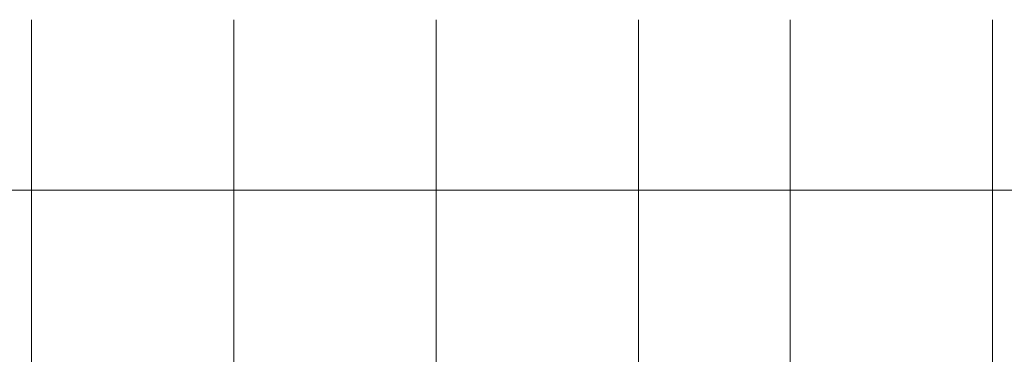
# Model space of a CAD drawing. Header units: millimetres. Extents: x -3388 to 301539, y -5590 to 54660.
# Tile 137 of 216: x 30180 to 65218, y 42757 to 54660. Entities that reach past the tile are written whole.
import ezdxf

# ---------------------------------------------------------------- set-up
doc = ezdxf.new("R2010")
doc.units = ezdxf.units.MM
doc.linetypes.add('stramienlijn', pattern=[21, 12, -3, 3, -3])
doc.layers.add('S-GRID', color=1, linetype='Continuous', lineweight=9)

msp = doc.modelspace()

# ---------------------------------------------------------------- linework, layer by layer
at = {"layer": 'S-GRID', "linetype": 'stramienlijn'}
for p, q in [((30600, 54659.8316), (30600, -4400)), ((37800, 54659.8316), (37800, -4400)), ((45000, 54659.8316), (45000, -4400)), ((52200, 54659.8316), (52200, -4400)), ((57600, 54659.8316), (57600, -4400)), ((64800, 54659.8316), (64800, -4400)), ((118500, 48600), (-2788.087, 48600))]:
    msp.add_line(p, q, dxfattribs=at)

doc.saveas('drawing.dxf')
